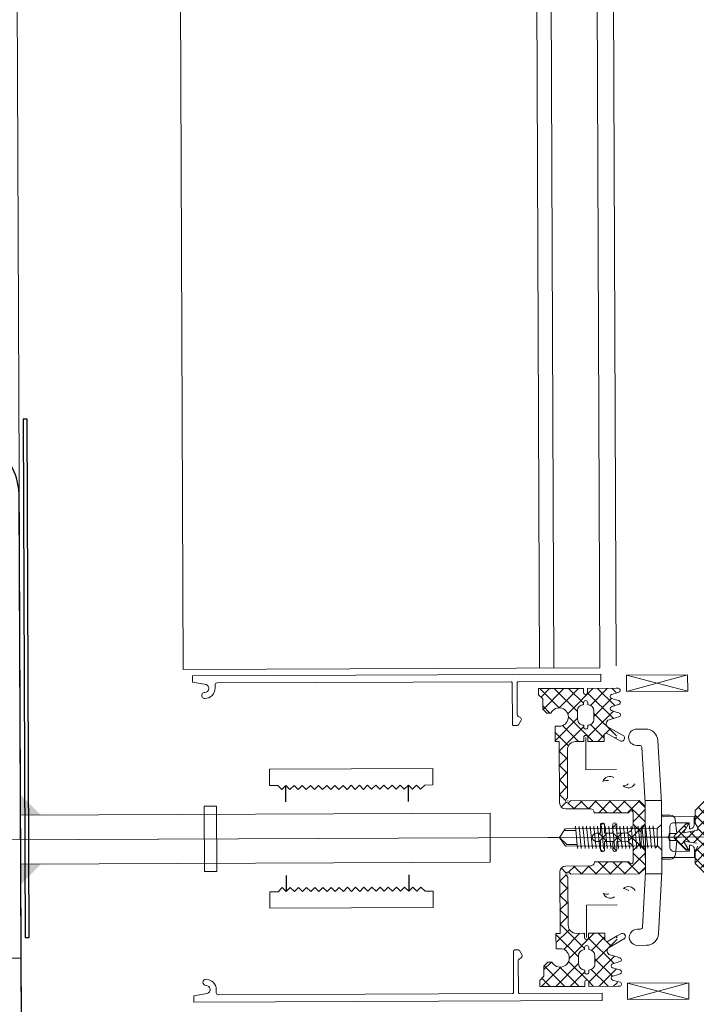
# Model space of a CAD drawing. Header units: millimetres. Extents: x 21148.2 to 21239.2, y 30135 to 30201.8.
# Tile 166 of 189: x 21216.915 to 21217.081, y 30170.643 to 30170.885. Entities that reach past the tile are written whole.
import ezdxf

# ---------------------------------------------------------------- set-up
doc = ezdxf.new("R2010")
doc.units = ezdxf.units.MM
doc.linetypes.add('AR-T1E-20-L1$0$BIAL - T1E - LT - 001 - AR - DWG - 0134 & 138$0$EAST PTB LVL-1-FACADE$0$CENTER', pattern=[50.8, 31.75, -6.35, 6.35, -6.35])
for name, color, linetype, lineweight in [('AR-T1E-20-L1$0$BIAL - T1E - LT - 001 - AR - DWG - 0134 & 138$0$EAST PTB LVL 1-FLOOR CUT-OUTS$0$A-FLOR', 7, 'Continuous', 13), ('AR-T1E-20-L1$0$BIAL - T1E - LT - 001 - AR - DWG - 0134 & 138$0$EAST PTB LVL-1-FACADE$0$ALUM_COVER', 7, 'Continuous', 13), ('AR-T1E-20-L1$0$BIAL - T1E - LT - 001 - AR - DWG - 0134 & 138$0$EAST PTB LVL-1-FACADE$0$ALUM_EXTRUSION', 7, 'Continuous', 13), ('AR-T1E-20-L1$0$BIAL - T1E - LT - 001 - AR - DWG - 0134 & 138$0$EAST PTB LVL-1-FACADE$0$ALUM_MULLION', 7, 'Continuous', 13), ('AR-T1E-20-L1$0$BIAL - T1E - LT - 001 - AR - DWG - 0134 & 138$0$EAST PTB LVL-1-FACADE$0$Bolt', 7, 'Continuous', 13), ('AR-T1E-20-L1$0$BIAL - T1E - LT - 001 - AR - DWG - 0134 & 138$0$EAST PTB LVL-1-FACADE$0$Centerline', 7, 'AR-T1E-20-L1$0$BIAL - T1E - LT - 001 - AR - DWG - 0134 & 138$0$EAST PTB LVL-1-FACADE$0$CENTER', 13), ('AR-T1E-20-L1$0$BIAL - T1E - LT - 001 - AR - DWG - 0134 & 138$0$EAST PTB LVL-1-FACADE$0$DIM', 7, 'Continuous', 13), ('AR-T1E-20-L1$0$BIAL - T1E - LT - 001 - AR - DWG - 0134 & 138$0$EAST PTB LVL-1-FACADE$0$GASKET', 7, 'Continuous', 13), ('AR-T1E-20-L1$0$BIAL - T1E - LT - 001 - AR - DWG - 0134 & 138$0$EAST PTB LVL-1-FACADE$0$glass', 7, 'Continuous', 13), ('AR-T1E-20-L1$0$BIAL - T1E - LT - 001 - AR - DWG - 0134 & 138$0$EAST PTB LVL-1-FACADE$0$hatch', 7, 'Continuous', 13), ('AR-T1E-20-L1$0$BIAL - T1E - LT - 001 - AR - DWG - 0134 & 138$0$EAST PTB LVL-1-FACADE$0$M_SCREW & BOLT', 7, 'Continuous', 13), ('AR-T1E-20-L1$0$BIAL - T1E - LT - 001 - AR - DWG - 0134 & 138$0$EAST PTB LVL-1-FACADE$0$STEEL_MULLION', 7, 'Continuous', 13), ('AR-T1E-20-L1$0$BIAL - T1E - LT - 001 - AR - DWG - 0134 & 138$0$EAST PTB LVL-1-FACADE$0$STEEL_TRANSOM', 7, 'Continuous', 13)]:
    doc.layers.add(name, color=color, linetype=linetype, lineweight=lineweight)

# ---------------------------------------------------------------- blocks, each defined once
blk = doc.blocks.new('AR-T1E-20-L1$0$BIAL - T1E - LT - 001 - AR - DWG - 0134 & 138$0$EAST PTB LVL-1-FACADE$0$pri')
at = {"layer": 'AR-T1E-20-L1$0$BIAL - T1E - LT - 001 - AR - DWG - 0134 & 138$0$EAST PTB LVL-1-FACADE$0$GASKET', "ltscale": 1000}
h = blk.add_hatch(dxfattribs=at)
h.set_pattern_fill('ANSI37', color=256, scale=20, style=0)
h.set_pattern_definition([(45, (-26829309.8883, -27378119.948), (-1.76776695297, 1.76776695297), []), (135, (-26829309.8883, -27378119.948), (-1.76776695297, -1.76776695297), [])])
edge = h.paths.add_edge_path()
edge.add_line((12, -73), (12, -72))
edge.add_ellipse((11.5, -72), major_axis=(0.354, 0.354), ratio=1, start_angle=315, end_angle=495)
edge.add_line((11, -72), (11, -69.5))
edge.add_ellipse((11.5, -69.5), major_axis=(0.354, 0.354), ratio=1, start_angle=135, end_angle=315)
edge.add_line((12, -69.5), (12, -69))
edge.add_ellipse((12, -67.5), major_axis=(-1.06, 1.06), ratio=1, start_angle=135, end_angle=225)
edge.add_line((13.5, -67.5), (13.5, -65.5))
edge.add_ellipse((12, -65.5), major_axis=(1.06, 1.06), ratio=1, start_angle=315, end_angle=405)
edge.add_line((12, -64), (12, -63.5))
edge.add_ellipse((11.5, -63.5), major_axis=(0.354, 0.354), ratio=1, start_angle=315, end_angle=495)
edge.add_line((11, -63.5), (11, -61))
edge.add_ellipse((11.5, -61), major_axis=(0.354, 0.354), ratio=1, start_angle=135, end_angle=315)
edge.add_line((12, -61), (12, -60))
edge.add_line((12, -60), (16, -60))
edge.add_line((16, -60), (16, -61.51))
edge.add_ellipse((16.5, -61.51), major_axis=(0.354, 0.354), ratio=1, start_angle=135, end_angle=255)
edge.add_line((16.75, -61.95), (19, -60.65))
edge.add_line((19, -60.65), (19, -62.36))
edge.add_line((19, -62.36), (17.02, -63.48))
edge.add_ellipse((17.5, -64.35), major_axis=(0.707, 0.707), ratio=1, start_angle=73.8257, end_angle=209.2399)
edge.add_line((17.23, -65.31), (19, -65.83))
edge.add_line((19, -65.83), (19, -67.17))
edge.add_line((19, -67.17), (17.87, -67.52))
edge.add_ellipse((18, -68), major_axis=(-0.354, 0.354), ratio=1, start_angle=-29.6723, end_angle=119.6724)
edge.add_line((17.87, -68.48), (19, -68.83))
edge.add_line((19, -68.83), (19, -70.17))
edge.add_line((19, -70.17), (17.87, -70.52))
edge.add_ellipse((18, -71), major_axis=(-0.354, 0.354), ratio=1, start_angle=-29.6724, end_angle=119.6724)
edge.add_line((17.87, -71.48), (19, -71.83))
edge.add_line((19, -71.83), (19, -73))
edge.add_line((19, -73), (12, -73))
edge = h.paths.add_edge_path()
edge.add_line((0, -73), (0, -71.5))
edge.add_line((0, -71.5), (1, -70.5))
edge.add_line((1, -70.5), (1, -68))
edge.add_line((1, -68), (2, -67))
edge.add_line((2, -67), (2.98, -67))
edge.add_ellipse((5, -66), major_axis=(1.59, 1.59), ratio=1, start_angle=161.3878, end_angle=405)
edge.add_line((5, -63.75), (4, -63.75))
edge.add_line((4, -63.75), (4, -60))
edge.add_line((4, -60), (5, -60))
edge.add_line((5, -60), (5, -45))
edge.add_ellipse((6.5, -45), major_axis=(1.06, 1.06), ratio=1, start_angle=45, end_angle=135, ccw=False)
edge.add_line((6.5, -43.5), (12.5, -43.5))
edge.add_ellipse((12.5, -42.5), major_axis=(-0.707, 0.707), ratio=1, start_angle=135, end_angle=225)
edge.add_line((13.5, -42.5), (22, -42.5))
edge.add_ellipse((22.5, -42.5), major_axis=(0.354, 0.354), ratio=1, start_angle=135, end_angle=315)
edge.add_line((23, -42.5), (23, -39.5))
edge.add_ellipse((21, -39.5), major_axis=(1.41, 1.41), ratio=1, start_angle=315, end_angle=405)
edge.add_line((21, -37.5), (19, -37.5))
edge.add_line((19, -37.5), (19, -39.5))
edge.add_ellipse((18.5, -39.5), major_axis=(-0.354, 0.354), ratio=1, start_angle=45, end_angle=225, ccw=False)
edge.add_line((18, -39.5), (18, -37.5))
edge.add_line((18, -37.5), (16, -37.5))
edge.add_line((16, -37.5), (16, -39.5))
edge.add_ellipse((15.5, -39.5), major_axis=(-0.354, 0.354), ratio=1, start_angle=45, end_angle=225, ccw=False)
edge.add_line((15, -39.5), (15, -37.5))
edge.add_line((15, -37.5), (14, -37.5))
edge.add_ellipse((14, -36.5), major_axis=(0.707, 0.707), ratio=1, start_angle=45, end_angle=225, ccw=False)
edge.add_line((14, -35.5), (15, -35.5))
edge.add_line((15, -35.5), (15, -33.5))
edge.add_ellipse((15.5, -33.5), major_axis=(-0.354, 0.354), ratio=1, start_angle=-135, end_angle=45, ccw=False)
edge.add_line((16, -33.5), (16, -35.5))
edge.add_line((16, -35.5), (18, -35.5))
edge.add_line((18, -35.5), (18, -33.5))
edge.add_ellipse((18.5, -33.5), major_axis=(-0.354, 0.354), ratio=1, start_angle=-135, end_angle=45, ccw=False)
edge.add_line((19, -33.5), (19, -35.5))
edge.add_line((19, -35.5), (21, -35.5))
edge.add_ellipse((21, -33.5), major_axis=(1.41, 1.41), ratio=1, start_angle=225, end_angle=315)
edge.add_line((23, -33.5), (23, -30.5))
edge.add_ellipse((22.5, -30.5), major_axis=(0.354, 0.354), ratio=1, start_angle=314.9999, end_angle=495.0001)
edge.add_line((22, -30.5), (13.5, -30.5))
edge.add_ellipse((12.5, -30.5), major_axis=(-0.707, 0.707), ratio=1, start_angle=225, end_angle=315)
edge.add_line((12.5, -29.5), (6.5, -29.5))
edge.add_ellipse((6.5, -28), major_axis=(1.06, 1.06), ratio=1, start_angle=135, end_angle=225, ccw=False)
edge.add_line((5, -28), (5, -13))
edge.add_line((5, -13), (4, -13))
edge.add_line((4, -13), (4, -9.25))
edge.add_line((4, -9.25), (5, -9.25))
edge.add_ellipse((5, -7), major_axis=(-1.59, 1.59), ratio=1, start_angle=135, end_angle=378.6122)
edge.add_line((2.98, -6), (2, -6))
edge.add_line((2, -6), (1, -5))
edge.add_line((1, -5), (1, -2.5))
edge.add_line((1, -2.5), (0, -1.5))
edge.add_line((0, -1.5), (0, 0))
edge.add_line((0, 0), (11, 0))
edge.add_line((11, 0), (11, -1))
edge.add_line((11, -1), (11, -4))
edge.add_ellipse((11, -5.5), major_axis=(-1.06, 1.06), ratio=1, start_angle=-45, end_angle=45)
edge.add_line((9.5, -5.5), (9.5, -7.5))
edge.add_ellipse((11, -7.5), major_axis=(1.06, 1.06), ratio=1, start_angle=135, end_angle=225)
edge.add_line((11, -9), (11, -13))
edge.add_line((11, -13), (9, -13))
edge.add_ellipse((9, -15), major_axis=(1.41, 1.41), ratio=1, start_angle=45, end_angle=135)
edge.add_line((7, -15), (7, -26.79))
edge.add_line((7, -26.79), (6.65, -27.15))
edge.add_ellipse((7, -27.5), major_axis=(-0.5, 0.003), ratio=0.999999, start_angle=-44.8404, end_angle=134.7896)
edge.add_line((7.35, -27.86), (7.35, -27.86))
edge.add_line((7.35, -27.86), (7.71, -27.5))
edge.add_line((7.71, -27.5), (24.47, -27.5))
edge.add_line((24.47, -27.5), (25.97, -29))
edge.add_line((25.97, -29), (25.97, -33.5))
edge.add_line((25.97, -33.5), (24.97, -34.5))
edge.add_line((24.97, -34.5), (24.97, -38.5))
edge.add_line((24.97, -38.5), (25.97, -39.5))
edge.add_line((25.97, -39.5), (25.97, -44))
edge.add_line((25.97, -44), (24.47, -45.5))
edge.add_line((24.47, -45.5), (7.71, -45.5))
edge.add_line((7.71, -45.5), (7.35, -45.14))
edge.add_line((7.35, -45.14), (7.35, -45.14))
edge.add_ellipse((7, -45.5), major_axis=(0.5, 0.003), ratio=0.999999, start_angle=45.2104, end_angle=224.8404)
edge.add_line((6.65, -45.85), (7, -46.21))
edge.add_line((7, -46.21), (7, -58))
edge.add_ellipse((9, -58), major_axis=(-1.41, 1.41), ratio=1, start_angle=45, end_angle=135)
edge.add_line((9, -60), (11, -60))
edge.add_line((11, -60), (11, -61))
edge.add_line((11, -61), (11, -64))
edge.add_ellipse((11, -65.5), major_axis=(-1.06, 1.06), ratio=1, start_angle=-45, end_angle=45)
edge.add_line((9.5, -65.5), (9.5, -67.5))
edge.add_ellipse((11, -67.5), major_axis=(1.06, 1.06), ratio=1, start_angle=135, end_angle=225)
edge.add_line((11, -69), (11, -69.5))
edge.add_line((11, -69.5), (11, -72))
edge.add_line((11, -72), (11, -73))
edge.add_line((11, -73), (0, -73))
edge = h.paths.add_edge_path()
edge.add_line((12, -13), (12, -12))
edge.add_ellipse((11.5, -12), major_axis=(0.354, 0.354), ratio=1, start_angle=315, end_angle=495)
edge.add_line((11, -12), (11, -9.5))
edge.add_ellipse((11.5, -9.5), major_axis=(0.354, 0.354), ratio=1, start_angle=135, end_angle=224.9907)
edge.add_ellipse((11.5, -9.5), major_axis=(-0.354, 0.354), ratio=1, start_angle=134.9907, end_angle=225)
edge.add_line((12, -9.5), (12, -9))
edge.add_ellipse((12, -7.5), major_axis=(-1.06, 1.06), ratio=1, start_angle=135, end_angle=225)
edge.add_line((13.5, -7.5), (13.5, -5.5))
edge.add_ellipse((12, -5.5), major_axis=(1.06, 1.06), ratio=1, start_angle=315, end_angle=405)
edge.add_line((12, -4), (12, -3.5))
edge.add_ellipse((11.5, -3.5), major_axis=(0.354, 0.354), ratio=1, start_angle=315, end_angle=495)
edge.add_line((11, -3.5), (11, -1))
edge.add_ellipse((11.5, -1), major_axis=(0.354, 0.354), ratio=1, start_angle=135, end_angle=315)
edge.add_line((12, -1), (12, 0))
edge.add_line((12, 0), (19, 0))
edge.add_line((19, 0), (19, -1.17))
edge.add_line((19, -1.17), (17.87, -1.52))
edge.add_ellipse((18, -2), major_axis=(0.354, 0.354), ratio=1, start_angle=60.3276, end_angle=209.6724)
edge.add_line((17.87, -2.48), (19, -2.83))
edge.add_line((19, -2.83), (19, -4.17))
edge.add_line((19, -4.17), (17.87, -4.52))
edge.add_ellipse((18, -5), major_axis=(0.354, 0.354), ratio=1, start_angle=60.3276, end_angle=209.6723)
edge.add_line((17.87, -5.48), (19, -5.83))
edge.add_line((19, -5.83), (19, -7.17))
edge.add_line((19, -7.17), (17.23, -7.69))
edge.add_ellipse((17.5, -8.65), major_axis=(-0.707, 0.707), ratio=1, start_angle=-29.2399, end_angle=106.1743)
edge.add_line((17.02, -9.52), (19, -10.64))
edge.add_line((19, -10.64), (19, -12.35))
edge.add_line((19, -12.35), (16.75, -11.05))
edge.add_ellipse((16.5, -11.49), major_axis=(0.354, 0.354), ratio=1, start_angle=15, end_angle=135)
edge.add_line((16, -11.49), (16, -13))
edge.add_line((16, -13), (12, -13))
at = {"layer": 'AR-T1E-20-L1$0$BIAL - T1E - LT - 001 - AR - DWG - 0134 & 138$0$EAST PTB LVL-1-FACADE$0$GASKET'}
for p, q in [((19, -1.17), (17.84, -1.53)), ((19.64, -0.98), (19, -1.17)), ((11, -3.5), (11, -4)), ((12, -3.5), (12, -4)), ((19, -2.83), (17.84, -2.47)), ((19, -4.17), (17.84, -4.53)), ((19.65, -3.02), (19, -2.83)), ((19.65, -3.98), (19, -4.17)), ((13.5, -5.5), (13.5, -7.5)), ((19, -7.17), (17.21, -7.69)), ((19, -5.83), (17.84, -5.47)), ((19.65, -6.02), (19, -5.83)), ((19.65, -6.98), (19, -7.17)), ((12, -9), (12, -9.5)), ((19, -10.64), (17, -9.51)), ((11, -13), (11, -12)), ((12, -13), (12, -12)), ((16, -13), (16, -11.49)), ((19, -12.35), (16.75, -11.05)), ((20.64, -11.57), (19, -10.64)), ((16, -13), (12, -13)), ((19.88, -12.86), (19, -12.35)), ((7, -26.79), (6.65, -27.15)), ((7.05, -27.5), (6.95, -27.5)), ((7, -27.45), (7, -27.55)), ((7.71, -27.5), (7.35, -27.86)), ((7.35, -27.86), (7.35, -27.86)), ((25.97, -29), (24.47, -27.5)), ((12.5, -29.5), (6.5, -29.5)), ((22, -30.5), (13.5, -30.5)), ((23, -33.5), (23, -30.5)), ((25.97, -29), (25.97, -33.5)), ((15, -35.5), (15, -33.5)), ((16, -33.5), (16, -35.5)), ((18, -35.5), (18, -33.5)), ((19, -33.5), (19, -35.5)), ((25.97, -33.5), (24.97, -34.5)), ((14, -35.5), (15, -35.5)), ((16, -35.5), (18, -35.5)), ((19, -35.5), (21, -35.5)), ((24.97, -34.5), (24.97, -38.5)), ((15, -37.5), (14, -37.5)), ((15, -39.5), (15, -37.5)), ((16, -37.5), (16, -39.5)), ((18, -37.5), (16, -37.5)), ((18, -39.5), (18, -37.5)), ((19, -37.5), (19, -39.5)), ((21, -37.5), (19, -37.5)), ((25.97, -39.5), (24.97, -38.5)), ((23, -42.5), (23, -39.5)), ((25.97, -39.29), (25.97, -44)), ((13.5, -42.5), (22, -42.5)), ((5, -45), (5, -60)), ((6.5, -43.5), (12.5, -43.5)), ((7.05, -45.5), (6.95, -45.5)), ((7, -45.55), (7, -45.45)), ((7.35, -45.14), (7.35, -45.14)), ((7.71, -45.5), (7.35, -45.14)), ((25.97, -44), (24.47, -45.5)), ((7, -46.21), (6.65, -45.85)), ((4, -60), (4, -63.75)), ((5, -60), (4, -60)), ((11, -60), (11, -61)), ((12, -60), (12, -61)), ((16, -60), (12, -60)), ((16, -60), (16, -61.51)), ((19.88, -60.14), (19, -60.65)), ((19, -60.65), (16.75, -61.95)), ((19, -62.36), (17, -63.49)), ((20.64, -61.43), (19, -62.36)), ((5, -63.75), (4, -63.75)), ((11, -63.5), (11, -64)), ((12, -63.5), (12, -64)), ((1, -68), (2, -67)), ((2.98, -67), (2, -67)), ((9.5, -67.5), (9.5, -65.5)), ((13.5, -67.5), (13.5, -65.5)), ((19, -65.83), (17.21, -65.31)), ((19, -67.17), (17.84, -67.53)), ((19.65, -66.02), (19, -65.83)), ((19.65, -66.98), (19, -67.17)), ((11, -69.5), (11, -69)), ((12, -69.5), (12, -69)), ((19, -68.83), (17.84, -68.47)), ((19.65, -69.02), (19, -68.83)), ((19, -70.17), (17.84, -70.53)), ((19, -71.83), (17.84, -71.47)), ((19.65, -69.98), (19, -70.17)), ((19.64, -72.02), (19, -71.83))]:
    blk.add_line(p, q, dxfattribs=at)
for points in [[(19, 0), (12, 0), (12, -1, -1), (11, -1), (11, 0), (0, 0), (0, -1.5), (1, -2.5), (1, -5), (2, -6), (2.98, -6, -1.79687), (5, -9.25), (4, -9.25), (4, -13), (5, -13), (5, -28)], [(19.5, 0, -0.867964), (19.64, -0.98)], [(11, -4, 0.414214), (9.5, -5.5), (9.5, -7.5, 0.414214), (11, -9), (11, -9.5)], [(11, -13), (9, -13, 0.414214), (7, -15), (7, -26.79)], [(11, -60), (9, -60, -0.414214), (7, -58), (7, -46.21)], [(19, -73), (12, -73), (12, -72, 1), (11, -72), (11, -73), (0, -73), (0, -71.5), (1, -70.5), (1, -68)], [(19.5, -73, 0.867964), (19.64, -72.02)]]:
    blk.add_lwpolyline(points, format="xyb", dxfattribs=at)
for points in [[(19.5, 0), (19, 0)], [(7.71, -27.5), (24.47, -27.5)], [(7.71, -27.5), (24.47, -27.5)], [(24.47, -45.5), (7.71, -45.5)], [(19.5, -73), (19, -73)]]:
    blk.add_lwpolyline(points, dxfattribs=at)
for centre, radius, start, end in [((18, -2), 0.5, 108.4349, 251.5651), ((11.5, -3.5), 0.5, 0, 180), ((12, -5.5), 1.5, 0, 90), ((18, -5), 0.5, 108.4349, 251.5651), ((19.5, -3.5), 0.5, 287.5898, 72.4102), ((19.5, -6.5), 0.5, 287.5898, 72.4102), ((11.5, -9.5), 0.5, 180, 0), ((12, -7.5), 1.5, 270, 0), ((17.5, -8.65), 1, 106.8813, 240), ((11.5, -12), 0.5, 0, 180), ((16.5, -11.49), 0.5, 60, 180), ((20.25, -12.21), 0.75, 240, 60), ((6.5, -28), 1.5, 180, 270), ((7, -27.5), 0.5, 134.8434, 314.4733), ((12.5, -30.5), 1, 360, 90.0023), ((12.5, -30.5), 1, 360, 90.0023), ((22.5, -30.5), 0.5, 0, 180.0057), ((15.5, -33.5), 0.5, 0, 180), ((18.5, -33.5), 0.5, 0, 180), ((21, -33.5), 2, 270, 0), ((14, -36.5), 1, 90, 270), ((21, -39.5), 2, 0, 90), ((15.5, -39.5), 0.5, 180, 0), ((18.5, -39.5), 0.5, 180, 0), ((12.5, -42.5), 1, 270, 0), ((22.5, -42.5), 0.5, 179.9943, 0), ((6.5, -45), 1.5, 90, 180), ((7, -45.5), 0.5, 45.5267, 225.1566), ((20.25, -60.79), 0.75, 300, 120), ((11.5, -61), 0.5, 180, 0), ((16.5, -61.51), 0.5, 180, 300), ((5, -66), 2.25, 206.3878, 90), ((11, -65.5), 1.5, 90, 180), ((11.5, -63.5), 0.5, 0, 180), ((12, -65.5), 1.5, 0, 90), ((17.5, -64.35), 1, 120, 253.1187), ((11, -67.5), 1.5, 180, 270), ((12, -67.5), 1.5, 270, 0), ((18, -68), 0.5, 108.4349, 251.5651), ((19.5, -66.5), 0.5, 287.5898, 72.4102), ((11.5, -69.5), 0.5, 180, 0), ((19.5, -69.5), 0.5, 287.5898, 72.4102), ((18, -71), 0.5, 108.4349, 251.5651)]:
    blk.add_arc(centre, radius, start, end, dxfattribs=at)
blk = doc.blocks.new('AR-T1E-20-L1$0$BIAL - T1E - LT - 001 - AR - DWG - 0134 & 138$0$EAST PTB LVL-1-FACADE$0$phsds25')
at = {"layer": 'AR-T1E-20-L1$0$BIAL - T1E - LT - 001 - AR - DWG - 0134 & 138$0$EAST PTB LVL-1-FACADE$0$Bolt'}
for p, q in [((2.13, 5.4), (0, 5.4)), ((0, -5.4), (0, 5.4)), ((-21.09, 2.74), (-21.16, 2.1)), ((-20.58, -2.74), (-21.09, 2.74)), ((-20.18, 2.74), (-20.25, 2.1)), ((-19.67, -2.74), (-20.18, 2.74)), ((-19.28, 2.74), (-19.34, 2.1)), ((-18.76, -2.74), (-19.28, 2.74)), ((-18.37, 2.74), (-18.43, 2.1)), ((-17.85, -2.74), (-18.37, 2.74)), ((-17.46, 2.74), (-17.53, 2.1)), ((-16.95, -2.74), (-17.46, 2.74)), ((-16.55, 2.74), (-16.62, 2.1)), ((-16.04, -2.74), (-16.55, 2.74)), ((-15.65, 2.74), (-15.71, 2.1)), ((-15.13, -2.74), (-15.65, 2.74)), ((-14.74, 2.74), (-14.81, 2.1)), ((-14.23, -2.74), (-14.74, 2.74)), ((-13.83, 2.74), (-13.9, 2.1)), ((-13.32, -2.74), (-13.83, 2.74)), ((-12.93, 2.74), (-12.99, 2.1)), ((-12.41, -2.74), (-12.93, 2.74)), ((-12.02, 2.74), (-12.08, 2.1)), ((-11.5, -2.74), (-12.02, 2.74)), ((-11.11, 2.74), (-11.18, 2.1)), ((-10.6, -2.74), (-11.11, 2.74)), ((-10.2, 2.74), (-10.27, 2.1)), ((-9.69, -2.74), (-10.2, 2.74)), ((-9.3, 2.74), (-9.36, 2.1)), ((-8.78, -2.74), (-9.3, 2.74)), ((-8.39, 2.74), (-8.46, 2.1)), ((-7.88, -2.74), (-8.39, 2.74)), ((-7.48, 2.74), (-7.55, 2.1)), ((-6.97, -2.74), (-7.48, 2.74)), ((-6.58, 2.74), (-6.64, 2.1)), ((-6.06, -2.74), (-6.58, 2.74)), ((-5.71, 2.74), (-5.78, 2.1)), ((-5.2, -2.74), (-5.71, 2.74)), ((-4.8, 2.74), (-4.87, 2.1)), ((-4.29, -2.74), (-4.8, 2.74)), ((-3.9, 2.74), (-3.96, 2.1)), ((-3.38, -2.74), (-3.9, 2.74)), ((-2.99, 2.74), (-3.06, 2.1)), ((-2.48, -2.74), (-2.99, 2.74)), ((-2.08, 2.74), (-2.15, 2.1)), ((-2.08, 2.74), (-2.15, 2.1)), ((-1.56, -2.73), (-2.08, 2.74)), ((-1.04, 2.1), (0, 3.1)), ((3.37, 4.28), (3.74, 0.85)), ((4.81, 0), (-27.83, 0)), ((-25.03, 0), (-23.57, 2.1)), ((-25.03, 0), (-23.21, -1.73)), ((-25.03, 0), (-23.57, -2.1)), ((-21, 1.73), (-23.81, 1.73)), ((-1.04, 2.1), (-23.57, 2.1)), ((-1.04, -2.1), (-1.04, 2.1)), ((3.74, 0.85), (1.88, 0.85)), ((1.88, -0.85), (1.88, 0.85)), ((-1.04, -2.1), (-23.57, -2.1)), ((-20.67, -1.73), (-23.21, -1.73)), ((-20.51, -2.1), (-20.58, -2.74)), ((-19.6, -2.1), (-19.67, -2.74)), ((-18.69, -2.1), (-18.76, -2.74)), ((-17.79, -2.1), (-17.85, -2.74)), ((-16.88, -2.1), (-16.95, -2.74)), ((-15.97, -2.1), (-16.04, -2.74)), ((-15.07, -2.1), (-15.13, -2.74)), ((-14.16, -2.1), (-14.23, -2.74)), ((-13.25, -2.1), (-13.32, -2.74)), ((-12.34, -2.1), (-12.41, -2.74)), ((-11.44, -2.1), (-11.5, -2.74)), ((-10.53, -2.1), (-10.6, -2.74)), ((-9.62, -2.1), (-9.69, -2.74)), ((-8.72, -2.1), (-8.78, -2.74)), ((-7.81, -2.1), (-7.88, -2.74)), ((-6.9, -2.1), (-6.97, -2.74)), ((-5.99, -2.1), (-6.06, -2.74)), ((-5.13, -2.1), (-5.2, -2.74)), ((-4.22, -2.1), (-4.29, -2.74)), ((-3.32, -2.1), (-3.38, -2.74)), ((-2.41, -2.1), (-2.48, -2.74)), ((-1.04, -2.1), (-1.56, -2.73)), ((-1.04, -2.1), (0, -3.1)), ((3.74, -0.85), (1.88, -0.85)), ((3.74, -0.85), (3.37, -4.28)), ((2.13, -5.4), (0, -5.4))]:
    blk.add_line(p, q, dxfattribs=at)
for centre, start, end in [((2.13, 4.15), 6.1774, 90), ((2.13, -4.15), 270, 353.8226)]:
    blk.add_arc(centre, 1.25, start, end, dxfattribs=at)

msp = doc.modelspace()

# ---------------------------------------------------------------- hatches: boundary and pattern name
at = {"layer": 'AR-T1E-20-L1$0$BIAL - T1E - LT - 001 - AR - DWG - 0134 & 138$0$EAST PTB LVL-1-FACADE$0$GASKET'}
h = msp.add_hatch(dxfattribs=at)
h.set_pattern_fill('ANSI37', color=256, scale=0.015, angle=90.2299, style=0)
h.set_pattern_definition([(135.2299, (21217.4583774, 30170.4681127), (-0.0013204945, -0.0013311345), []), (225.2299, (21217.4583774, 30170.4681127), (0.0013311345, -0.0013204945), [])])
edge = h.paths.add_edge_path(flags=16)
edge.add_line((21217.09461, 30170.69281), (21217.09359, 30170.69455))
edge.add_arc((21217.09272, 30170.69405), 0.001, 390.2299, 510.2299)
edge.add_line((21217.09186, 30170.69455), (21217.09085, 30170.69279))
edge.add_arc((21217.08868, 30170.69403), 0.0025, 270.2299, 330.2299, ccw=False)
edge.add_line((21217.08869, 30170.69153), (21217.0861, 30170.69152))
edge.add_arc((21217.08644, 30170.68853), 0.00302, 96.4819, 275.8643)
edge.add_line((21217.08675, 30170.68553), (21217.09045, 30170.68554))
edge.add_arc((21217.09044, 30170.68804), 0.0025, 270.2299, 330.2299)
edge.add_line((21217.09261, 30170.6868), (21217.09462, 30170.69031))
edge.add_arc((21217.09245, 30170.69155), 0.0025, 330.2299, 390.2299)
edge = h.paths.add_edge_path(flags=16)
edge.add_line((21217.09367, 30170.67455), (21217.09447, 30170.67596))
edge.add_arc((21217.0923, 30170.6772), 0.0025, 330.2299, 390.2299)
edge.add_line((21217.09446, 30170.67846), (21217.09222, 30170.6823))
edge.add_arc((21217.09006, 30170.68104), 0.0025, 390.2299, 450.2299)
edge.add_line((21217.09005, 30170.68354), (21217.08676, 30170.68353))
edge.add_arc((21217.08647, 30170.68052), 0.00302, 444.5955, 623.9779)
edge.add_line((21217.08616, 30170.67752), (21217.08875, 30170.67753))
edge.add_arc((21217.08876, 30170.67503), 0.0025, 30.2299, 90.2299, ccw=False)
edge.add_line((21217.09092, 30170.67629), (21217.09194, 30170.67455))
edge.add_arc((21217.0928, 30170.67505), 0.001, 210.2299, 330.2299)
edge = h.paths.add_edge_path()
edge.add_line((21217.07755, 30170.68549), (21217.0807, 30170.68606))
edge.add_arc((21217.08061, 30170.68655), 0.0005, 280.2299, 390.2299)
edge.add_line((21217.08105, 30170.6868), (21217.08043, 30170.68787))
edge.add_line((21217.08043, 30170.68787), (21217.08041, 30170.691))
edge.add_line((21217.08041, 30170.691), (21217.08539, 30170.69602))
edge.add_line((21217.08539, 30170.69602), (21217.08589, 30170.69602))
edge.add_line((21217.08589, 30170.69602), (21217.08446, 30170.69352))
edge.add_line((21217.08446, 30170.69352), (21217.08349, 30170.69254))
edge.add_arc((21217.08367, 30170.69236), 0.00025, 135.2299, 315.2299)
edge.add_line((21217.08385, 30170.69219), (21217.08517, 30170.69352))
edge.add_line((21217.08517, 30170.69352), (21217.08955, 30170.69354))
edge.add_line((21217.08955, 30170.69354), (21217.09055, 30170.69529))
edge.add_arc((21217.09272, 30170.69405), 0.0025, 30.2299, 150.2299, ccw=False)
edge.add_line((21217.09489, 30170.69531), (21217.0959, 30170.69356))
edge.add_line((21217.0959, 30170.69356), (21217.09839, 30170.69607))
edge.add_line((21217.09839, 30170.69607), (21217.09889, 30170.69607))
edge.add_line((21217.09889, 30170.69607), (21217.09746, 30170.69357))
edge.add_line((21217.09746, 30170.69357), (21217.1011, 30170.69358))
edge.add_line((21217.1011, 30170.69358), (21217.10359, 30170.69609))
edge.add_line((21217.10359, 30170.69609), (21217.10389, 30170.69609))
edge.add_line((21217.10389, 30170.69609), (21217.10275, 30170.69409))
edge.add_line((21217.10275, 30170.69409), (21217.1069, 30170.69411))
edge.add_line((21217.1069, 30170.69411), (21217.10689, 30170.69711))
edge.add_line((21217.10689, 30170.69711), (21217.10739, 30170.69711))
edge.add_line((21217.10739, 30170.69711), (21217.10841, 30170.69211))
edge.add_line((21217.10841, 30170.69211), (21217.10843, 30170.68601))
edge.add_line((21217.10843, 30170.68601), (21217.10704, 30170.68461))
edge.add_line((21217.10704, 30170.68461), (21217.10844, 30170.68321))
edge.add_line((21217.10844, 30170.68321), (21217.10847, 30170.67711))
edge.add_line((21217.10847, 30170.67711), (21217.10749, 30170.67211))
edge.add_line((21217.10749, 30170.67211), (21217.10699, 30170.67211))
edge.add_line((21217.10699, 30170.67211), (21217.10697, 30170.67511))
edge.add_line((21217.10697, 30170.67511), (21217.10282, 30170.67509))
edge.add_line((21217.10282, 30170.67509), (21217.10398, 30170.67309))
edge.add_line((21217.10398, 30170.67309), (21217.10368, 30170.67309))
edge.add_line((21217.10368, 30170.67309), (21217.10117, 30170.67558))
edge.add_line((21217.10117, 30170.67558), (21217.09753, 30170.67557))
edge.add_line((21217.09753, 30170.67557), (21217.09898, 30170.67307))
edge.add_line((21217.09898, 30170.67307), (21217.09848, 30170.67307))
edge.add_line((21217.09848, 30170.67307), (21217.09597, 30170.67556))
edge.add_line((21217.09597, 30170.67556), (21217.09497, 30170.67381))
edge.add_arc((21217.0928, 30170.67505), 0.0025, 210.2299, 330.2299, ccw=False)
edge.add_line((21217.09064, 30170.67379), (21217.08962, 30170.67554))
edge.add_line((21217.08962, 30170.67554), (21217.08524, 30170.67552))
edge.add_line((21217.08524, 30170.67552), (21217.08391, 30170.67684))
edge.add_arc((21217.08373, 30170.67666), 0.00025, 405.2299, 585.2299)
edge.add_line((21217.08356, 30170.67648), (21217.08453, 30170.67552))
edge.add_line((21217.08453, 30170.67552), (21217.08598, 30170.67302))
edge.add_line((21217.08598, 30170.67302), (21217.08548, 30170.67302))
edge.add_line((21217.08548, 30170.67302), (21217.08046, 30170.678))
edge.add_line((21217.08046, 30170.678), (21217.08045, 30170.68113))
edge.add_line((21217.08045, 30170.68113), (21217.08107, 30170.68221))
edge.add_arc((21217.08063, 30170.68245), 0.0005, 330.2299, 440.2299)
edge.add_line((21217.08072, 30170.68295), (21217.07756, 30170.68349))
edge.add_line((21217.07756, 30170.68349), (21217.07885, 30170.68129))
edge.add_line((21217.07885, 30170.68129), (21217.07824, 30170.68129))
edge.add_line((21217.07824, 30170.68129), (21217.07538, 30170.68413))
edge.add_arc((21217.07574, 30170.68448), 0.0005, 135.2299, 225.2299, ccw=False)
edge.add_line((21217.07538, 30170.68483), (21217.07822, 30170.68769))
edge.add_line((21217.07822, 30170.68769), (21217.07883, 30170.68769))
edge.add_line((21217.07883, 30170.68769), (21217.07755, 30170.68549))
edge = h.paths.add_edge_path(flags=16)
edge.add_arc((21217.09584, 30170.68106), 0.0025, 390.2299, 450.2299)
edge.add_line((21217.09583, 30170.68356), (21217.09352, 30170.68355))
edge.add_arc((21217.09352, 30170.68305), 0.0005, 90.2299, 210.2299)
edge.add_line((21217.09309, 30170.6828), (21217.09541, 30170.67881))
edge.add_arc((21217.09757, 30170.68007), 0.0025, 210.2299, 270.2299)
edge.add_line((21217.09758, 30170.67757), (21217.09989, 30170.67758))
edge.add_arc((21217.09989, 30170.67808), 0.0005, 270.2299, 390.2299)
edge.add_line((21217.10032, 30170.67833), (21217.098, 30170.68232))
edge = h.paths.add_edge_path(flags=16)
edge.add_line((21217.10679, 30170.67786), (21217.10417, 30170.68235))
edge.add_arc((21217.10201, 30170.68109), 0.0025, 390.2299, 450.2299)
edge.add_line((21217.102, 30170.68359), (21217.10143, 30170.68358))
edge.add_arc((21217.10143, 30170.68208), 0.0015, 450.2299, 570.2299)
edge.add_line((21217.10014, 30170.68133), (21217.10145, 30170.67908))
edge.add_arc((21217.1049, 30170.6811), 0.004, 210.2299, 270.2299)
edge.add_line((21217.10492, 30170.6771), (21217.10636, 30170.6771))
edge.add_arc((21217.10636, 30170.6776), 0.0005, 270.2299, 390.2299)
edge = h.paths.add_edge_path(flags=16)
edge.add_arc((21217.09621, 30170.68806), 0.0025, 270.2299, 330.2299, ccw=False)
edge.add_line((21217.09622, 30170.68556), (21217.09391, 30170.68555))
edge.add_arc((21217.09391, 30170.68605), 0.0005, 150.2299, 270.2299, ccw=False)
edge.add_line((21217.09348, 30170.6863), (21217.09577, 30170.69031))
edge.add_arc((21217.09794, 30170.68907), 0.0025, 90.2299, 150.2299, ccw=False)
edge.add_line((21217.09793, 30170.69157), (21217.10024, 30170.69158))
edge.add_arc((21217.10024, 30170.69108), 0.0005, 330.2299, 450.2299, ccw=False)
edge.add_line((21217.10068, 30170.69083), (21217.09838, 30170.68682))
edge = h.paths.add_edge_path(flags=16)
edge.add_line((21217.10674, 30170.69136), (21217.10416, 30170.68685))
edge.add_arc((21217.10199, 30170.68809), 0.0025, 270.2299, 330.2299, ccw=False)
edge.add_line((21217.102, 30170.68559), (21217.10142, 30170.68558))
edge.add_arc((21217.10141, 30170.68708), 0.0015, 150.2299, 270.2299, ccw=False)
edge.add_line((21217.10011, 30170.68783), (21217.1014, 30170.69008))
edge.add_arc((21217.10487, 30170.6881), 0.004, 90.2299, 150.2299, ccw=False)
edge.add_line((21217.10486, 30170.6921), (21217.1063, 30170.6921))
edge.add_arc((21217.1063, 30170.6916), 0.0005, 330.2299, 450.2299, ccw=False)

# ---------------------------------------------------------------- linework, layer by layer
for p, q in [((21216.98021, 30170.6931), (21216.98019, 30170.6971)), ((21217.01021, 30170.69322), (21217.01019, 30170.69722)), ((21216.98028, 30170.6751), (21216.9803, 30170.6711)), ((21217.01028, 30170.67522), (21217.0103, 30170.67122))]:
    msp.add_line(p, q)
msp.add_lwpolyline([(21216.91583, 30170.78684), (21216.91634, 30170.65985), (21216.91734, 30170.65985), (21216.91683, 30170.78684)], close=True)
msp.add_lwpolyline([(21216.53165, 30170.5823), (21216.89965, 30170.58377, 0.414214), (21216.91558, 30170.59984), (21216.91491, 30170.76784, 0.414214), (21216.89884, 30170.78377), (21216.53085, 30170.7823, 0.414214), (21216.51491, 30170.76623), (21216.51559, 30170.59823, 0.414214)], format="xyb", close=True)
at = {"layer": 'AR-T1E-20-L1$0$BIAL - T1E - LT - 001 - AR - DWG - 0134 & 138$0$EAST PTB LVL 1-FLOOR CUT-OUTS$0$A-FLOR'}
msp.add_lwpolyline([(21239.18571, 30174.38124), (21216.90077, 30174.29181), (21216.93287, 30166.29188), (21216.93287, 30166.29188), (21216.93287, 30166.29188)], dxfattribs=at)
at = {"layer": 'AR-T1E-20-L1$0$BIAL - T1E - LT - 001 - AR - DWG - 0134 & 138$0$EAST PTB LVL-1-FACADE$0$ALUM_COVER'}
for points in [[(21216.96285, 30170.72173, -0.414214), (21216.96335, 30170.72223), (21217.03534, 30170.72252, -0.414214), (21217.03564, 30170.72222), (21217.03568, 30170.71212, 0.414214), (21217.03598, 30170.71182), (21217.03692, 30170.71183, 0.267949), (21217.03718, 30170.71198), (21217.03781, 30170.71308, 0.414214), (21217.03763, 30170.71376), (21217.03712, 30170.71405, -0.267949), (21217.03687, 30170.71448), (21217.03684, 30170.72223, -0.414214), (21217.03714, 30170.72253), (21217.05734, 30170.72261), (21217.05733, 30170.72441), (21216.95733, 30170.72401), (21216.95734, 30170.72241), (21216.96064, 30170.72188, -0.86287), (21216.96035, 30170.71992, 1), (21216.96036, 30170.71842, 0.414214), (21216.96285, 30170.72093)], [(21216.96315, 30170.64633, 0.414214), (21216.96365, 30170.64583), (21217.03565, 30170.64612, 0.414214), (21217.03595, 30170.64642), (21217.03591, 30170.65652, -0.414214), (21217.0362, 30170.65682), (21217.03714, 30170.65683, -0.267949), (21217.0374, 30170.65668), (21217.03804, 30170.65558, -0.414214), (21217.03786, 30170.6549), (21217.03736, 30170.6546, 0.267949), (21217.03711, 30170.65417), (21217.03715, 30170.64643, 0.414214), (21217.03745, 30170.64613), (21217.05765, 30170.64621), (21217.05765, 30170.64441), (21216.95766, 30170.64401), (21216.95765, 30170.64561), (21216.96094, 30170.64616, 0.86287), (21216.96064, 30170.64812, -1), (21216.96064, 30170.64962, -0.414214), (21216.96315, 30170.64713)]]:
    msp.add_lwpolyline(points, format="xyb", close=True, dxfattribs=at)
at = {"layer": 'AR-T1E-20-L1$0$BIAL - T1E - LT - 001 - AR - DWG - 0134 & 138$0$EAST PTB LVL-1-FACADE$0$ALUM_EXTRUSION'}
for p, q in [((21217.06358, 30170.72418), (21217.0786, 30170.72024)), ((21217.0636, 30170.72018), (21217.07858, 30170.72424)), ((21217.06389, 30170.64868), (21217.0789, 30170.64474)), ((21217.0639, 30170.64468), (21217.07889, 30170.64874))]:
    msp.add_line(p, q, dxfattribs=at)
for points in [[(21217.0786, 30170.72024), (21217.0636, 30170.72018), (21217.06358, 30170.72418), (21217.07858, 30170.72424)], [(21217.0789, 30170.64474), (21217.0639, 30170.64468), (21217.06389, 30170.64868), (21217.07889, 30170.64874)]]:
    msp.add_lwpolyline(points, close=True, dxfattribs=at)
for points in [[(21217.06737, 30170.70648), (21217.06817, 30170.69292, -0.013876), (21217.06818, 30170.69276), (21217.06825, 30170.67545), (21217.07225, 30170.67547), (21217.07224, 30170.67897, -0.414214), (21217.07273, 30170.67947), (21217.08023, 30170.6795), (21217.08023, 30170.6815, 0.414214), (21217.07922, 30170.6825), (21217.07902, 30170.68249), (21217.07903, 30170.68099), (21217.07523, 30170.68098, -0.414214), (21217.07422, 30170.68198), (21217.07422, 30170.68398), (21217.07371, 30170.68447), (21217.07421, 30170.68498), (21217.0742, 30170.68698, -0.414214), (21217.0752, 30170.68798), (21217.079, 30170.68799), (21217.07901, 30170.68649), (21217.07921, 30170.6865, 0.414214), (21217.0802, 30170.6875), (21217.08019, 30170.6895), (21217.07269, 30170.68947, -0.414214), (21217.07219, 30170.68997), (21217.07218, 30170.69297), (21217.07128, 30170.70813, 0.39805), (21217.06827, 30170.71095), (21217.06611, 30170.71094, 1), (21217.06612, 30170.70694), (21217.06687, 30170.70695, -0.39805)], [(21217.06754, 30170.66242), (21217.06824, 30170.67598, 0.013876), (21217.06825, 30170.67615), (21217.06818, 30170.69345), (21217.07218, 30170.69347), (21217.07219, 30170.68997, 0.414214), (21217.07269, 30170.68947), (21217.08019, 30170.6895), (21217.0802, 30170.6875, -0.414214), (21217.07921, 30170.6865), (21217.07901, 30170.68649), (21217.079, 30170.68799), (21217.0752, 30170.68798, 0.414214), (21217.0742, 30170.68698), (21217.07421, 30170.68498), (21217.07371, 30170.68447), (21217.07422, 30170.68398), (21217.07422, 30170.68198, 0.414214), (21217.07523, 30170.68098), (21217.07903, 30170.68099), (21217.07902, 30170.68249), (21217.07922, 30170.6825, -0.414214), (21217.08023, 30170.6815), (21217.08023, 30170.6795), (21217.07273, 30170.67947, 0.414214), (21217.07224, 30170.67897), (21217.07225, 30170.67597), (21217.07147, 30170.6608, -0.39805), (21217.06848, 30170.65795), (21217.06632, 30170.65794, -1), (21217.0663, 30170.66194), (21217.06705, 30170.66195, 0.39805)]]:
    msp.add_lwpolyline(points, format="xyb", close=True, dxfattribs=at)
at = {"layer": 'AR-T1E-20-L1$0$BIAL - T1E - LT - 001 - AR - DWG - 0134 & 138$0$EAST PTB LVL-1-FACADE$0$ALUM_EXTRUSION', "ltscale": 1000}
for centre, radius, start, end in [((21217.05955, 30170.69753), 0.00182, 56.5103, 160.7246), ((21217.05955, 30170.69753), 0.00182, 56.5103, 160.7246), ((21217.05875, 30170.6963), 0.00205, 78.0766, 116.5173), ((21217.05875, 30170.6963), 0.00205, 78.0766, 116.5173), ((21217.06402, 30170.69836), 0.00182, 227.9525, 332.1668), ((21217.06402, 30170.69836), 0.00182, 227.9525, 332.1668), ((21217.06272, 30170.69905), 0.00205, 272.1598, 310.6005), ((21217.06272, 30170.69905), 0.00205, 272.1598, 310.6005), ((21217.06413, 30170.67051), 0.00182, 28.293, 132.5073), ((21217.06413, 30170.67051), 0.00182, 28.293, 132.5073), ((21217.06284, 30170.6698), 0.00205, 49.8593, 88.3), ((21217.06284, 30170.6698), 0.00205, 49.8593, 88.3), ((21217.05884, 30170.67253), 0.00205, 243.9425, 282.3832), ((21217.05966, 30170.67131), 0.00182, 199.7352, 303.9495), ((21217.05884, 30170.67253), 0.00205, 243.9425, 282.3832), ((21217.05966, 30170.67131), 0.00182, 199.7352, 303.9495)]:
    msp.add_arc(centre, radius, start, end, dxfattribs=at)
at = {"layer": 'AR-T1E-20-L1$0$BIAL - T1E - LT - 001 - AR - DWG - 0134 & 138$0$EAST PTB LVL-1-FACADE$0$ALUM_MULLION'}
for points in [[(21216.97618, 30170.70108), (21216.97619, 30170.69708), (21216.97819, 30170.69709), (21216.9792, 30170.69609), (21216.98019, 30170.6971), (21216.9812, 30170.6961), (21216.98219, 30170.69711), (21216.9832, 30170.69611), (21216.98419, 30170.69711), (21216.9852, 30170.69612), (21216.98619, 30170.69712), (21216.9872, 30170.69613), (21216.98819, 30170.69713), (21216.9892, 30170.69613), (21216.99019, 30170.69714), (21216.9912, 30170.69614), (21216.99219, 30170.69715), (21216.9932, 30170.69615), (21216.99419, 30170.69715), (21216.9952, 30170.69616), (21216.99619, 30170.69716), (21216.9972, 30170.69617), (21216.99819, 30170.69717), (21216.9992, 30170.69617), (21217.00019, 30170.69718), (21217.0012, 30170.69618), (21217.00219, 30170.69719), (21217.0032, 30170.69619), (21217.00419, 30170.69719), (21217.0052, 30170.6962), (21217.00619, 30170.6972), (21217.0072, 30170.69621), (21217.00819, 30170.69721), (21217.0092, 30170.69621), (21217.01019, 30170.69722), (21217.0112, 30170.69622), (21217.01219, 30170.69723), (21217.0132, 30170.69623), (21217.01419, 30170.69723), (21217.01619, 30170.69724), (21217.01618, 30170.70124)], [(21216.97631, 30170.66708), (21216.9763, 30170.67108), (21216.9783, 30170.67109), (21216.97929, 30170.67209), (21216.9803, 30170.6711), (21216.98129, 30170.6721), (21216.9823, 30170.67111), (21216.98329, 30170.67211), (21216.9843, 30170.67111), (21216.98529, 30170.67212), (21216.9863, 30170.67112), (21216.98729, 30170.67213), (21216.9883, 30170.67113), (21216.98929, 30170.67213), (21216.9903, 30170.67114), (21216.99129, 30170.67214), (21216.9923, 30170.67115), (21216.99329, 30170.67215), (21216.9943, 30170.67115), (21216.99529, 30170.67216), (21216.9963, 30170.67116), (21216.99729, 30170.67217), (21216.9983, 30170.67117), (21216.99929, 30170.67217), (21217.0003, 30170.67118), (21217.00129, 30170.67218), (21217.0023, 30170.67119), (21217.00329, 30170.67219), (21217.0043, 30170.67119), (21217.00529, 30170.6722), (21217.0063, 30170.6712), (21217.00729, 30170.67221), (21217.0083, 30170.67121), (21217.00929, 30170.67221), (21217.0103, 30170.67122), (21217.01129, 30170.67222), (21217.0123, 30170.67123), (21217.01329, 30170.67223), (21217.0143, 30170.67123), (21217.0163, 30170.67124), (21217.01631, 30170.66724)]]:
    msp.add_lwpolyline(points, close=True, dxfattribs=at)
at = {"layer": 'AR-T1E-20-L1$0$BIAL - T1E - LT - 001 - AR - DWG - 0134 & 138$0$EAST PTB LVL-1-FACADE$0$Centerline', "ltscale": 0.5}
for q in [(21216.44932, 30170.68197), (21216.92946, 30170.68389)]:
    msp.add_line((21217.1788, 30170.68489), q, dxfattribs=at)
at = {"layer": 'AR-T1E-20-L1$0$BIAL - T1E - LT - 001 - AR - DWG - 0134 & 138$0$EAST PTB LVL-1-FACADE$0$GASKET'}
for points in [[(21217.07755, 30170.68549), (21217.0807, 30170.68606, 0.520567), (21217.08105, 30170.6868), (21217.08043, 30170.68787), (21217.08041, 30170.691), (21217.08539, 30170.69602)], [(21217.08072, 30170.68295), (21217.07756, 30170.68349), (21217.07885, 30170.68129), (21217.07824, 30170.68129), (21217.07538, 30170.68413, -0.414214), (21217.07538, 30170.68483), (21217.07822, 30170.68769), (21217.07883, 30170.68769), (21217.07755, 30170.68549)], [(21217.08548, 30170.67302), (21217.08046, 30170.678), (21217.08045, 30170.68113), (21217.08107, 30170.68221, 0.520567)]]:
    msp.add_lwpolyline(points, format="xyb", dxfattribs=at)
at = {"layer": 'AR-T1E-20-L1$0$BIAL - T1E - LT - 001 - AR - DWG - 0134 & 138$0$EAST PTB LVL-1-FACADE$0$glass'}
for p, q in [((21217.05365, 30170.70889), (21217.05368, 30170.70098)), ((21217.05368, 30170.70098), (21217.06118, 30170.70101)), ((21217.05381, 30170.66781), (21217.06131, 30170.66784)), ((21217.05384, 30170.65989), (21217.05381, 30170.66781))]:
    msp.add_line(p, q, dxfattribs=at)
at = {"layer": 'AR-T1E-20-L1$0$BIAL - T1E - LT - 001 - AR - DWG - 0134 & 138$0$EAST PTB LVL-1-FACADE$0$hatch'}
for p, q in [((21217.04233, 30170.72585), (21217.03444, 30172.69234)), ((21217.04583, 30170.72586), (21217.03794, 30172.69236)), ((21217.05708, 30170.72591), (21217.04919, 30172.6924)), ((21216.95508, 30170.7255), (21216.94719, 30172.69199)), ((21217.05708, 30170.72591), (21216.95508, 30170.7255))]:
    msp.add_line(p, q, dxfattribs=at)
at = {"layer": 'AR-T1E-20-L1$0$BIAL - T1E - LT - 001 - AR - DWG - 0134 & 138$0$EAST PTB LVL-1-FACADE$0$STEEL_MULLION', "ltscale": 1000}
for p, q in [((21217.06108, 30170.72642), (21217.05319, 30172.69242)), ((21217.03022, 30170.6903), (21216.91522, 30170.68984)), ((21217.03027, 30170.6783), (21216.91527, 30170.67784))]:
    msp.add_line(p, q, dxfattribs=at)
at = {"layer": 'AR-T1E-20-L1$0$BIAL - T1E - LT - 001 - AR - DWG - 0134 & 138$0$EAST PTB LVL-1-FACADE$0$STEEL_MULLION'}
for p, q in [((21216.96027, 30170.67802), (21216.96022, 30170.69002)), ((21216.96027, 30170.67802), (21216.96022, 30170.69002)), ((21217.03027, 30170.6783), (21217.03022, 30170.6903)), ((21216.90736, 30170.65481), (21216.91536, 30170.65484))]:
    msp.add_line(p, q, dxfattribs=at)
at = {"layer": 'AR-T1E-20-L1$0$BIAL - T1E - LT - 001 - AR - DWG - 0134 & 138$0$EAST PTB LVL-1-FACADE$0$STEEL_TRANSOM'}
msp.add_lwpolyline([(21216.96328, 30170.67603), (21216.96321, 30170.69203), (21216.96021, 30170.69202), (21216.96028, 30170.67602), (21216.96328, 30170.67603)], dxfattribs=at)
for points in [[(21216.91522, 30170.68984), (21216.9152, 30170.69484), (21216.92022, 30170.68986)], [(21216.91527, 30170.67784), (21216.91529, 30170.67284), (21216.92027, 30170.67786)]]:
    msp.add_solid(points, dxfattribs=at)

# ---------------------------------------------------------------- block references
at = {"layer": 'AR-T1E-20-L1$0$BIAL - T1E - LT - 001 - AR - DWG - 0134 & 138$0$EAST PTB LVL-1-FACADE$0$DIM', "xscale": 0.001, "yscale": 0.001, "zscale": 0.001, "rotation": 0.2299050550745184}
msp.add_blockref('AR-T1E-20-L1$0$BIAL - T1E - LT - 001 - AR - DWG - 0134 & 138$0$EAST PTB LVL-1-FACADE$0$pri', (21217.0421, 30170.72085), dxfattribs=at)
at = {"layer": 'AR-T1E-20-L1$0$BIAL - T1E - LT - 001 - AR - DWG - 0134 & 138$0$EAST PTB LVL-1-FACADE$0$GASKET', "xscale": 0.001, "yscale": 0.001, "zscale": 0.001, "rotation": 0.2299050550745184}
msp.add_blockref('AR-T1E-20-L1$0$BIAL - T1E - LT - 001 - AR - DWG - 0134 & 138$0$EAST PTB LVL-1-FACADE$0$pri', (21217.0421, 30170.72085), dxfattribs=at)
at = {"layer": 'AR-T1E-20-L1$0$BIAL - T1E - LT - 001 - AR - DWG - 0134 & 138$0$EAST PTB LVL-1-FACADE$0$M_SCREW & BOLT', "ltscale": 1000, "xscale": 0.001, "yscale": 0.001, "zscale": 0.001, "rotation": 0.2299050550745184}
msp.add_blockref('AR-T1E-20-L1$0$BIAL - T1E - LT - 001 - AR - DWG - 0134 & 138$0$EAST PTB LVL-1-FACADE$0$phsds25', (21217.07221, 30170.68447), dxfattribs=at)
msp.add_blockref('AR-T1E-20-L1$0$BIAL - T1E - LT - 001 - AR - DWG - 0134 & 138$0$EAST PTB LVL-1-FACADE$0$phsds25', (21217.07221, 30170.68447), dxfattribs=at)

doc.saveas('drawing.dxf')
